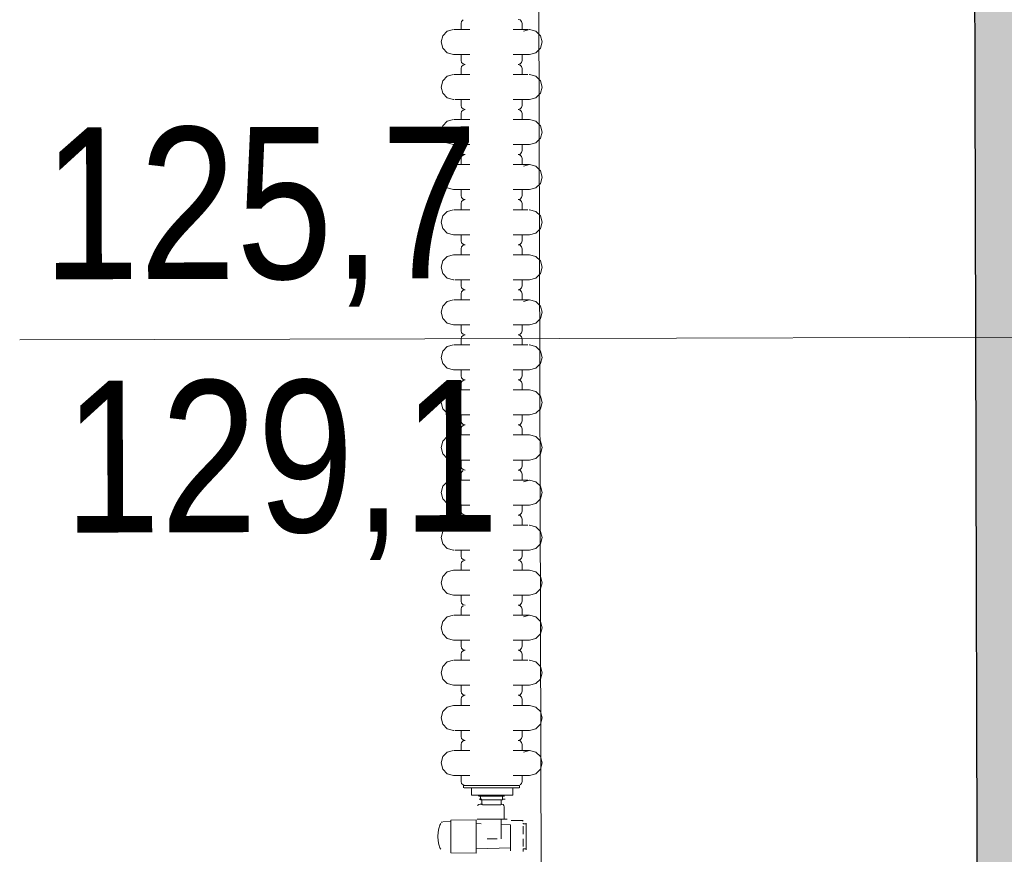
# Model space of a CAD drawing. Extents: x -6068 to 35118, y -17738 to 67348.
# Tile 211 of 243: x 501 to 600, y 22976 to 23059. Entities that reach past the tile are written whole.
import ezdxf

# ---------------------------------------------------------------- set-up
doc = ezdxf.new("R2010")
doc.units = 0
doc.header["$LTSCALE"] = 15
doc.linetypes.add('Continua', pattern=[0])
doc.linetypes.add('Cui_CONTINU', pattern=[0])
doc.layers.get('0').update_dxf_attribs({"linetype": 'CONTINUOUS'})
for name, color, linetype, lineweight, true_color in [('Baie Architectural - Mesures - NIVEAUX - Style par défaut', 7, 'Continua', 0, 0x000000), ('Bloc 3D - Dessin - NIVEAUX - Style par défaut', 7, 'Continua', 0, 0x000000), ('Enveloppe - NIVEAUX - Style par défaut', 7, 'Continua', 0, 0x000000)]:
    doc.layers.add(name, color=color, linetype=linetype, lineweight=lineweight, true_color=true_color)
doc.layers.add('EDL_NIVEAU 1 murs & cloisons', color=5, linetype='CONTINUOUS')
doc.layers.add('PIS-fond de plan', color=7, linetype='Cui_CONTINU')
doc.styles.add('MtXpl_Arial_Narrow', font='ARIALN.TTF')

# ---------------------------------------------------------------- blocks, each defined once
blk = doc.blocks.new('EDP_Niveau 1_2025 09 17')
at = {"layer": 'EDL_NIVEAU 1 murs & cloisons', "linetype": 'Continuous', "ltscale": 0.08}
h = blk.add_hatch(color=9, dxfattribs=at)
h.dxf.hatch_style = 1
h.paths.add_polyline_path([(613.794, -1340.743), (606.794, -1340.731), (606.827, -1323.123), (559.292, -1323.25), (558.765, -1125.996), (519.796, -1125.844), (519.822, -1119.344), (558.748, -1119.496), (558.529, -1037.276), (597.023, -1035.173), (596.688, -909.463), (558.183, -907.566), (558.057, -800.264), (558.106, -786.52), (607.407, -786.19), (607.319, -773.118), (614.319, -773.072), (614.635, -820.31), (699.082, -820.31), (699.133, -865.216), (712.699, -865.201), (712.709, -874.201), (613.094, -874.467), (613.188, -909.419), (613.523, -1035.129), (613.327, -1149.065)])
at = {"color": 103, "linetype": 'Continua', "lineweight": 13, "ltscale": 0.1, "true_color": 0x49c386}
for p, q in [((553.534, -1039.289), (553.177, -905.579)), ((596.688, -909.463), (597.023, -1035.173))]:
    blk.add_line(p, q, dxfattribs=at)
at = {"layer": 'Baie Architectural - Mesures - NIVEAUX - Style par défaut', "color": 103, "linetype": 'Continua', "lineweight": 13, "ltscale": 0.1, "true_color": 0x49c386}
for q in [(501.433, -972.573), (653.355, -972.167)]:
    blk.add_line((555.356, -972.429), q, dxfattribs=at)
at = {"layer": 'Bloc 3D - Dessin - NIVEAUX - Style par défaut', "color": 32, "linetype": 'Continua', "lineweight": 0, "ltscale": 0.1, "true_color": 0xd1591a}
for p, q in [((545.485, -940.965), (545.539, -940.765)), ((545.485, -940.965), (545.485, -941.565)), ((545.687, -940.619), (545.539, -940.765)), ((551.382, -940.619), (551.18, -940.565)), ((551.382, -940.619), (551.53, -940.765)), ((551.53, -940.765), (551.585, -940.965)), ((551.585, -941.565), (551.585, -940.965)), ((543.652, -942.19), (543.485, -942.815)), ((544.11, -941.733), (543.652, -942.19)), ((544.735, -941.565), (544.11, -941.733)), ((544.788, -941.565), (544.912, -941.565)), ((544.912, -941.565), (545.108, -941.565)), ((545.108, -941.565), (545.365, -941.565)), ((545.664, -941.565), (545.365, -941.565)), ((545.664, -941.565), (546.067, -941.565)), ((546.067, -941.565), (546.374, -941.565)), ((546.374, -941.565), (546.067, -941.565)), ((550.695, -941.565), (551.003, -941.565)), ((551.003, -941.565), (551.405, -941.565)), ((551.405, -941.565), (551.704, -941.565)), ((551.704, -941.565), (551.961, -941.565)), ((552.335, -941.565), (551.71, -941.733)), ((551.961, -941.565), (552.158, -941.565)), ((552.282, -941.565), (552.335, -941.565)), ((552.96, -941.733), (552.335, -941.565)), ((553.417, -942.19), (552.96, -941.733)), ((553.585, -942.815), (553.417, -942.19)), ((543.485, -942.815), (543.652, -943.44)), ((543.652, -943.44), (544.11, -943.898)), ((552.96, -943.898), (553.417, -943.44)), ((553.417, -943.44), (553.585, -942.815)), ((544.11, -943.898), (544.735, -944.065)), ((544.788, -944.065), (544.735, -944.065)), ((544.912, -944.065), (544.788, -944.065)), ((544.912, -944.065), (545.108, -944.065)), ((545.108, -944.065), (545.365, -944.065)), ((545.664, -944.065), (545.365, -944.065)), ((545.485, -944.065), (545.485, -944.665)), ((546.067, -944.065), (545.664, -944.065)), ((546.374, -944.065), (546.067, -944.065)), ((550.695, -944.065), (551.002, -944.065)), ((550.695, -944.065), (551.003, -944.065)), ((551.003, -944.065), (551.405, -944.065)), ((551.405, -944.065), (551.704, -944.065)), ((551.585, -944.065), (551.585, -944.665)), ((551.704, -944.065), (551.961, -944.065)), ((551.961, -944.065), (552.158, -944.065)), ((552.158, -944.065), (552.282, -944.065)), ((552.335, -944.065), (552.96, -943.898)), ((545.539, -944.865), (545.485, -944.665)), ((545.485, -945.465), (545.539, -945.265)), ((545.539, -944.865), (545.687, -945.011)), ((545.687, -945.119), (545.539, -945.265)), ((545.687, -945.011), (545.89, -945.065)), ((545.89, -945.065), (545.687, -945.011)), ((545.687, -945.119), (545.89, -945.065)), ((551.18, -945.065), (551.382, -945.011)), ((551.382, -945.119), (551.18, -945.065)), ((551.382, -945.011), (551.53, -944.865)), ((551.382, -945.119), (551.53, -945.265)), ((551.53, -944.865), (551.585, -944.665)), ((551.53, -945.265), (551.585, -945.465)), ((544.11, -946.233), (543.652, -946.69)), ((544.735, -946.065), (544.11, -946.233)), ((544.788, -946.065), (544.912, -946.065)), ((544.912, -946.065), (545.108, -946.065)), ((545.108, -946.065), (545.365, -946.065)), ((545.664, -946.065), (545.365, -946.065)), ((545.485, -945.465), (545.485, -946.065)), ((545.664, -946.065), (546.067, -946.065)), ((546.067, -946.065), (546.374, -946.065)), ((550.695, -946.065), (551.003, -946.065)), ((551.003, -946.065), (551.405, -946.065)), ((551.405, -946.065), (551.704, -946.065)), ((551.585, -946.065), (551.585, -945.465)), ((551.704, -946.065), (551.961, -946.065)), ((551.961, -946.065), (552.158, -946.065)), ((552.282, -946.065), (552.335, -946.065)), ((552.96, -946.233), (552.335, -946.065)), ((553.417, -946.69), (552.96, -946.233)), ((543.652, -946.69), (543.485, -947.315)), ((543.485, -947.315), (543.652, -947.94)), ((553.585, -947.315), (553.417, -946.69)), ((553.417, -947.94), (553.585, -947.315)), ((543.652, -947.94), (544.11, -948.398)), ((552.96, -948.398), (553.417, -947.94)), ((544.11, -948.398), (544.735, -948.565)), ((544.788, -948.565), (544.735, -948.565)), ((544.912, -948.565), (545.108, -948.565)), ((545.108, -948.565), (545.365, -948.565)), ((545.664, -948.565), (545.365, -948.565)), ((545.485, -948.565), (545.485, -949.165)), ((545.539, -949.365), (545.485, -949.165)), ((545.485, -949.165), (545.539, -949.365)), ((546.067, -948.565), (545.664, -948.565)), ((546.374, -948.565), (546.067, -948.565)), ((550.695, -948.565), (551.003, -948.565)), ((550.695, -948.565), (551.002, -948.565)), ((551.003, -948.565), (551.405, -948.565)), ((551.405, -948.565), (551.704, -948.565)), ((551.53, -949.365), (551.585, -949.165)), ((551.585, -948.565), (551.585, -949.165)), ((551.704, -948.565), (551.961, -948.565)), ((551.961, -948.565), (552.158, -948.565)), ((552.158, -948.565), (552.282, -948.565)), ((552.282, -948.565), (552.335, -948.565)), ((552.335, -948.565), (552.96, -948.398)), ((545.485, -949.965), (545.539, -949.765)), ((545.485, -949.965), (545.485, -950.565)), ((545.539, -949.365), (545.687, -949.511)), ((545.687, -949.619), (545.539, -949.765)), ((545.89, -949.565), (545.687, -949.511)), ((545.687, -949.619), (545.89, -949.565)), ((551.18, -949.565), (551.382, -949.511)), ((551.382, -949.619), (551.18, -949.565)), ((551.382, -949.511), (551.53, -949.365)), ((551.382, -949.619), (551.53, -949.765)), ((551.53, -949.765), (551.585, -949.965)), ((551.585, -950.565), (551.585, -949.965)), ((543.652, -951.19), (543.485, -951.815)), ((544.11, -950.733), (543.652, -951.19)), ((544.735, -950.565), (544.11, -950.733)), ((544.788, -950.565), (544.912, -950.565)), ((544.912, -950.565), (545.108, -950.565)), ((544.951, -950.565), (545.663, -950.565)), ((545.108, -950.565), (545.365, -950.565)), ((545.664, -950.565), (545.365, -950.565)), ((545.664, -950.565), (546.067, -950.565)), ((546.067, -950.565), (546.374, -950.565)), ((550.695, -950.565), (551.003, -950.565)), ((551.003, -950.565), (551.405, -950.565)), ((551.405, -950.565), (551.704, -950.565)), ((551.704, -950.565), (551.961, -950.565)), ((551.961, -950.565), (552.158, -950.565)), ((552.118, -950.565), (552.335, -950.565)), ((552.282, -950.565), (552.158, -950.565)), ((552.96, -950.733), (552.335, -950.565)), ((553.417, -951.19), (552.96, -950.733)), ((553.585, -951.815), (553.417, -951.19)), ((543.485, -951.815), (543.652, -952.44)), ((553.417, -952.44), (553.585, -951.815)), ((543.652, -952.44), (544.11, -952.898)), ((544.11, -952.898), (544.735, -953.065)), ((544.788, -953.065), (544.735, -953.065)), ((544.912, -953.065), (544.788, -953.065)), ((544.912, -953.065), (545.108, -953.065)), ((545.663, -953.065), (544.951, -953.065)), ((545.108, -953.065), (545.365, -953.065)), ((545.664, -953.065), (545.365, -953.065)), ((545.485, -953.065), (545.485, -953.665)), ((546.067, -953.065), (545.664, -953.065)), ((546.374, -953.065), (546.067, -953.065)), ((550.695, -953.065), (551.003, -953.065)), ((550.695, -953.065), (551.002, -953.065)), ((551.003, -953.065), (551.405, -953.065)), ((551.405, -953.065), (551.704, -953.065)), ((551.585, -953.065), (551.585, -953.665)), ((551.704, -953.065), (551.961, -953.065)), ((551.961, -953.065), (552.158, -953.065)), ((552.158, -953.065), (552.282, -953.065)), ((552.282, -953.065), (552.335, -953.065)), ((552.335, -953.065), (552.96, -952.898)), ((552.96, -952.898), (553.417, -952.44)), ((545.539, -953.865), (545.485, -953.665)), ((545.485, -953.665), (545.539, -953.865)), ((545.485, -954.465), (545.539, -954.265)), ((545.539, -953.865), (545.687, -954.012)), ((545.687, -954.119), (545.539, -954.265)), ((545.89, -954.065), (545.687, -954.012)), ((545.687, -954.119), (545.89, -954.065)), ((551.18, -954.065), (551.382, -954.012)), ((551.382, -954.119), (551.18, -954.065)), ((551.382, -954.012), (551.53, -953.865)), ((551.382, -954.119), (551.53, -954.265)), ((551.53, -953.865), (551.585, -953.665)), ((551.53, -954.265), (551.585, -954.465)), ((544.11, -955.233), (543.652, -955.69)), ((544.735, -955.065), (544.11, -955.233)), ((544.788, -955.065), (544.912, -955.065)), ((544.912, -955.065), (545.108, -955.065)), ((544.951, -955.065), (545.663, -955.065)), ((545.108, -955.065), (545.365, -955.065)), ((545.664, -955.065), (545.365, -955.065)), ((545.485, -954.465), (545.485, -955.065)), ((545.664, -955.065), (546.067, -955.065)), ((546.374, -955.065), (546.067, -955.065)), ((546.067, -955.065), (546.374, -955.065)), ((550.695, -955.065), (551.003, -955.065)), ((551.003, -955.065), (551.405, -955.065)), ((551.405, -955.065), (551.704, -955.065)), ((551.585, -955.065), (551.585, -954.465)), ((551.704, -955.065), (551.961, -955.065)), ((552.335, -955.065), (551.71, -955.233)), ((551.961, -955.065), (552.158, -955.065)), ((552.118, -955.065), (552.335, -955.065)), ((552.282, -955.065), (552.335, -955.065)), ((552.96, -955.233), (552.335, -955.065)), ((553.417, -955.69), (552.96, -955.233)), ((543.652, -955.69), (543.485, -956.315)), ((553.585, -956.315), (553.417, -955.69)), ((543.485, -956.315), (543.652, -956.94)), ((543.652, -956.94), (544.11, -957.398)), ((552.96, -957.398), (553.417, -956.94)), ((553.417, -956.94), (553.585, -956.315)), ((544.11, -957.398), (544.735, -957.565)), ((544.788, -957.565), (544.735, -957.565)), ((544.912, -957.565), (544.788, -957.565)), ((544.912, -957.565), (545.108, -957.565)), ((545.108, -957.565), (545.365, -957.565)), ((545.664, -957.565), (545.365, -957.565)), ((545.485, -957.565), (545.485, -958.165)), ((545.539, -958.365), (545.485, -958.165)), ((546.067, -957.565), (545.664, -957.565)), ((546.374, -957.565), (546.067, -957.565)), ((550.695, -957.565), (551.003, -957.565)), ((551.003, -957.565), (551.405, -957.565)), ((551.405, -957.565), (551.704, -957.565)), ((551.53, -958.365), (551.585, -958.165)), ((551.585, -957.565), (551.585, -958.165)), ((551.704, -957.565), (551.961, -957.565)), ((551.961, -957.565), (552.158, -957.565)), ((552.158, -957.565), (552.282, -957.565)), ((552.335, -957.565), (552.96, -957.398)), ((545.485, -958.965), (545.539, -958.765)), ((545.485, -958.965), (545.485, -959.565)), ((545.539, -958.365), (545.687, -958.512)), ((545.687, -958.619), (545.539, -958.765)), ((545.89, -958.565), (545.687, -958.512)), ((545.687, -958.512), (545.89, -958.565)), ((545.687, -958.619), (545.89, -958.565)), ((551.18, -958.565), (551.382, -958.512)), ((551.382, -958.619), (551.18, -958.565)), ((551.382, -958.512), (551.53, -958.365)), ((551.382, -958.619), (551.53, -958.765)), ((551.53, -958.765), (551.585, -958.965)), ((551.585, -959.565), (551.585, -958.965)), ((544.11, -959.733), (543.652, -960.19)), ((544.735, -959.565), (544.11, -959.733)), ((544.788, -959.565), (544.912, -959.565)), ((544.912, -959.565), (545.108, -959.565)), ((545.108, -959.565), (545.365, -959.565)), ((545.664, -959.565), (545.365, -959.565)), ((545.664, -959.565), (546.067, -959.565)), ((546.374, -959.565), (546.067, -959.565)), ((546.067, -959.565), (546.374, -959.565)), ((550.695, -959.565), (551.003, -959.565)), ((551.003, -959.565), (551.405, -959.565)), ((551.405, -959.565), (551.704, -959.565)), ((551.704, -959.565), (551.961, -959.565)), ((551.961, -959.565), (552.158, -959.565)), ((552.282, -959.565), (552.335, -959.565)), ((552.96, -959.733), (552.335, -959.565)), ((553.417, -960.19), (552.96, -959.733)), ((543.652, -960.19), (543.485, -960.815)), ((543.485, -960.815), (543.652, -961.44)), ((553.585, -960.815), (553.417, -960.19)), ((553.417, -961.44), (553.585, -960.815)), ((543.652, -961.44), (544.11, -961.898)), ((544.11, -961.898), (544.735, -962.065)), ((544.788, -962.065), (544.735, -962.065)), ((544.912, -962.065), (544.788, -962.065)), ((544.912, -962.065), (545.108, -962.065)), ((545.108, -962.065), (545.365, -962.065)), ((545.664, -962.065), (545.365, -962.065)), ((545.485, -962.065), (545.485, -962.665)), ((546.067, -962.065), (545.664, -962.065)), ((546.374, -962.065), (546.067, -962.065)), ((550.695, -962.065), (551.002, -962.065)), ((550.695, -962.065), (551.003, -962.065)), ((551.003, -962.065), (551.405, -962.065)), ((551.405, -962.065), (551.704, -962.065)), ((551.585, -962.065), (551.585, -962.665)), ((551.704, -962.065), (551.961, -962.065)), ((551.961, -962.065), (552.158, -962.065)), ((552.158, -962.065), (552.282, -962.065)), ((552.282, -962.065), (552.335, -962.065)), ((552.335, -962.065), (552.96, -961.898)), ((552.96, -961.898), (553.417, -961.44)), ((545.539, -962.865), (545.485, -962.665)), ((545.485, -962.665), (545.539, -962.865)), ((545.539, -962.865), (545.687, -963.012)), ((545.687, -963.119), (545.539, -963.265)), ((545.89, -963.065), (545.687, -963.012)), ((545.687, -963.012), (545.89, -963.065)), ((545.687, -963.119), (545.89, -963.065)), ((551.18, -963.065), (551.382, -963.012)), ((551.382, -963.119), (551.18, -963.065)), ((551.382, -963.012), (551.53, -962.865)), ((551.382, -963.119), (551.53, -963.265)), ((551.53, -962.865), (551.585, -962.665)), ((544.735, -964.065), (544.11, -964.233)), ((544.788, -964.065), (544.735, -964.065)), ((544.788, -964.065), (544.912, -964.065)), ((544.912, -964.065), (545.108, -964.065)), ((545.108, -964.065), (545.365, -964.065)), ((545.664, -964.065), (545.365, -964.065)), ((545.485, -963.465), (545.539, -963.265)), ((545.485, -963.465), (545.485, -964.065)), ((545.664, -964.065), (546.067, -964.065)), ((546.067, -964.065), (546.374, -964.065)), ((550.695, -964.065), (551.003, -964.065)), ((551.003, -964.065), (551.405, -964.065)), ((551.405, -964.065), (551.704, -964.065)), ((551.53, -963.265), (551.585, -963.465)), ((551.585, -964.065), (551.585, -963.465)), ((551.704, -964.065), (551.961, -964.065)), ((551.961, -964.065), (552.158, -964.065)), ((552.282, -964.065), (552.158, -964.065)), ((552.96, -964.233), (552.335, -964.065)), ((543.652, -964.69), (543.485, -965.315)), ((544.11, -964.233), (543.652, -964.69)), ((553.417, -964.69), (552.96, -964.233)), ((553.585, -965.315), (553.417, -964.69)), ((543.485, -965.315), (543.652, -965.94)), ((543.652, -965.94), (544.11, -966.398)), ((552.96, -966.398), (553.417, -965.94)), ((553.417, -965.94), (553.585, -965.315)), ((544.11, -966.398), (544.735, -966.565)), ((544.788, -966.565), (544.735, -966.565)), ((544.912, -966.565), (545.108, -966.565)), ((545.663, -966.565), (544.951, -966.565)), ((545.108, -966.565), (545.365, -966.565)), ((545.664, -966.565), (545.365, -966.565)), ((545.485, -966.565), (545.485, -967.165)), ((546.067, -966.565), (545.664, -966.565)), ((546.374, -966.565), (546.067, -966.565)), ((550.695, -966.565), (551.002, -966.565)), ((550.695, -966.565), (551.003, -966.565)), ((551.003, -966.565), (551.405, -966.565)), ((551.405, -966.565), (551.704, -966.565)), ((551.585, -966.565), (551.585, -967.165)), ((551.704, -966.565), (551.961, -966.565)), ((551.961, -966.565), (552.158, -966.565)), ((552.158, -966.565), (552.282, -966.565)), ((552.282, -966.565), (552.335, -966.565)), ((552.335, -966.565), (552.96, -966.398)), ((545.485, -967.165), (545.539, -967.365)), ((545.539, -967.365), (545.485, -967.165)), ((545.485, -967.965), (545.539, -967.765)), ((545.485, -967.965), (545.485, -968.565)), ((545.539, -967.365), (545.687, -967.512)), ((545.687, -967.619), (545.539, -967.765)), ((545.89, -967.565), (545.687, -967.512)), ((545.687, -967.619), (545.89, -967.565)), ((551.18, -967.565), (551.382, -967.512)), ((551.382, -967.619), (551.18, -967.565)), ((551.382, -967.512), (551.53, -967.365)), ((551.382, -967.619), (551.53, -967.765)), ((551.53, -967.365), (551.585, -967.165)), ((551.53, -967.765), (551.585, -967.965)), ((551.585, -968.565), (551.585, -967.965)), ((544.11, -968.733), (543.652, -969.19)), ((544.735, -968.565), (544.11, -968.733)), ((544.788, -968.565), (544.912, -968.565)), ((544.912, -968.565), (545.108, -968.565)), ((544.951, -968.565), (545.663, -968.565)), ((545.108, -968.565), (545.365, -968.565)), ((545.664, -968.565), (545.365, -968.565)), ((545.664, -968.565), (546.067, -968.565)), ((546.067, -968.565), (546.374, -968.565)), ((546.374, -968.565), (546.067, -968.565)), ((550.695, -968.565), (551.003, -968.565)), ((551.003, -968.565), (551.405, -968.565)), ((551.405, -968.565), (551.704, -968.565)), ((551.704, -968.565), (551.961, -968.565)), ((552.335, -968.565), (551.71, -968.733)), ((551.961, -968.565), (552.158, -968.565)), ((552.118, -968.565), (552.335, -968.565)), ((552.282, -968.565), (552.335, -968.565)), ((552.96, -968.733), (552.335, -968.565)), ((553.417, -969.19), (552.96, -968.733)), ((543.652, -969.19), (543.485, -969.815)), ((543.485, -969.815), (543.652, -970.44)), ((553.585, -969.815), (553.417, -969.19)), ((553.417, -970.44), (553.585, -969.815)), ((543.652, -970.44), (544.11, -970.898)), ((544.11, -970.898), (544.735, -971.065)), ((552.335, -971.065), (552.96, -970.898)), ((552.96, -970.898), (553.417, -970.44)), ((544.788, -971.065), (544.735, -971.065)), ((544.912, -971.065), (544.788, -971.065)), ((544.912, -971.065), (545.108, -971.065)), ((545.663, -971.065), (544.951, -971.065)), ((545.108, -971.065), (545.365, -971.065)), ((545.664, -971.065), (545.365, -971.065)), ((545.485, -971.065), (545.485, -971.665)), ((545.539, -971.865), (545.485, -971.665)), ((545.485, -971.665), (545.539, -971.865)), ((545.539, -971.865), (545.687, -972.012)), ((546.067, -971.065), (545.664, -971.065)), ((546.374, -971.065), (546.067, -971.065)), ((550.695, -971.065), (551.003, -971.065)), ((550.695, -971.065), (551.002, -971.065)), ((551.003, -971.065), (551.405, -971.065)), ((551.382, -972.012), (551.53, -971.865)), ((551.405, -971.065), (551.704, -971.065)), ((551.53, -971.865), (551.585, -971.665)), ((551.585, -971.065), (551.585, -971.665)), ((551.704, -971.065), (551.961, -971.065)), ((551.961, -971.065), (552.158, -971.065)), ((552.158, -971.065), (552.282, -971.065)), ((545.485, -972.465), (545.539, -972.265)), ((545.485, -972.465), (545.485, -973.065)), ((545.687, -972.119), (545.539, -972.265)), ((545.687, -972.012), (545.89, -972.065)), ((545.89, -972.065), (545.687, -972.012)), ((545.687, -972.119), (545.89, -972.065)), ((551.18, -972.065), (551.382, -972.012)), ((551.382, -972.119), (551.18, -972.065)), ((551.382, -972.119), (551.53, -972.265)), ((551.53, -972.265), (551.585, -972.465)), ((551.585, -973.065), (551.585, -972.465)), ((543.652, -973.69), (543.485, -974.315)), ((544.11, -973.233), (543.652, -973.69)), ((544.735, -973.065), (544.11, -973.233)), ((544.788, -973.065), (544.912, -973.065)), ((544.912, -973.065), (545.108, -973.065)), ((545.108, -973.065), (545.365, -973.065)), ((545.664, -973.065), (545.365, -973.065)), ((545.664, -973.065), (546.067, -973.065)), ((546.374, -973.065), (546.067, -973.065)), ((546.067, -973.065), (546.374, -973.065)), ((550.695, -973.065), (551.003, -973.065)), ((551.003, -973.065), (551.405, -973.065)), ((551.405, -973.065), (551.704, -973.065)), ((551.704, -973.065), (551.961, -973.065)), ((551.961, -973.065), (552.158, -973.065)), ((552.282, -973.065), (552.335, -973.065)), ((552.96, -973.233), (552.335, -973.065)), ((553.417, -973.69), (552.96, -973.233)), ((553.585, -974.315), (553.417, -973.69)), ((543.485, -974.315), (543.652, -974.94)), ((553.417, -974.94), (553.585, -974.315)), ((543.652, -974.94), (544.11, -975.398)), ((544.11, -975.398), (544.735, -975.565)), ((544.788, -975.565), (544.735, -975.565)), ((544.912, -975.565), (544.788, -975.565)), ((544.912, -975.565), (545.108, -975.565)), ((545.108, -975.565), (545.365, -975.565)), ((545.664, -975.565), (545.365, -975.565)), ((545.485, -975.565), (545.485, -976.165)), ((546.067, -975.565), (545.664, -975.565)), ((546.374, -975.565), (546.067, -975.565)), ((550.695, -975.565), (551.002, -975.565)), ((550.695, -975.565), (551.003, -975.565)), ((551.003, -975.565), (551.405, -975.565)), ((551.405, -975.565), (551.704, -975.565)), ((551.585, -975.565), (551.585, -976.165)), ((551.704, -975.565), (551.961, -975.565)), ((551.961, -975.565), (552.158, -975.565)), ((552.158, -975.565), (552.282, -975.565)), ((552.282, -975.565), (552.335, -975.565)), ((552.335, -975.565), (552.96, -975.398)), ((552.96, -975.398), (553.417, -974.94)), ((545.539, -976.365), (545.485, -976.165)), ((545.485, -976.965), (545.539, -976.765)), ((545.539, -976.365), (545.687, -976.512)), ((545.687, -976.619), (545.539, -976.765)), ((545.89, -976.565), (545.687, -976.512)), ((545.687, -976.512), (545.89, -976.565)), ((545.687, -976.619), (545.89, -976.565)), ((551.18, -976.565), (551.382, -976.512)), ((551.382, -976.619), (551.18, -976.565)), ((551.382, -976.512), (551.53, -976.365)), ((551.382, -976.619), (551.53, -976.765)), ((551.53, -976.365), (551.585, -976.165)), ((551.53, -976.765), (551.585, -976.965)), ((544.11, -977.733), (543.652, -978.19)), ((544.735, -977.565), (544.11, -977.733)), ((544.788, -977.565), (544.912, -977.565)), ((544.912, -977.565), (545.108, -977.565)), ((545.108, -977.565), (545.365, -977.565)), ((545.664, -977.565), (545.365, -977.565)), ((545.485, -976.965), (545.485, -977.565)), ((545.664, -977.565), (546.067, -977.565)), ((546.067, -977.565), (546.374, -977.565)), ((550.695, -977.565), (551.003, -977.565)), ((551.003, -977.565), (551.405, -977.565)), ((551.405, -977.565), (551.704, -977.565)), ((551.585, -977.565), (551.585, -976.965)), ((551.704, -977.565), (551.961, -977.565)), ((551.961, -977.565), (552.158, -977.565)), ((552.282, -977.565), (552.158, -977.565)), ((552.96, -977.733), (552.335, -977.565)), ((553.417, -978.19), (552.96, -977.733)), ((543.652, -978.19), (543.485, -978.815)), ((543.485, -978.815), (543.652, -979.44)), ((553.585, -978.815), (553.417, -978.19)), ((553.417, -979.44), (553.585, -978.815)), ((543.652, -979.44), (544.11, -979.898)), ((552.96, -979.898), (553.417, -979.44)), ((544.11, -979.898), (544.735, -980.065)), ((544.912, -980.065), (545.108, -980.065)), ((545.663, -980.065), (544.951, -980.065)), ((545.108, -980.065), (545.365, -980.065)), ((545.664, -980.065), (545.365, -980.065)), ((545.485, -980.065), (545.485, -980.665)), ((545.539, -980.865), (545.485, -980.665)), ((545.485, -980.665), (545.539, -980.865)), ((546.067, -980.065), (545.664, -980.065)), ((546.374, -980.065), (546.067, -980.065)), ((550.695, -980.065), (551.002, -980.065)), ((550.695, -980.065), (551.003, -980.065)), ((551.003, -980.065), (551.405, -980.065)), ((551.405, -980.065), (551.704, -980.065)), ((551.53, -980.865), (551.585, -980.665)), ((551.585, -980.065), (551.585, -980.665)), ((551.704, -980.065), (551.961, -980.065)), ((551.961, -980.065), (552.158, -980.065)), ((552.158, -980.065), (552.282, -980.065)), ((552.282, -980.065), (552.335, -980.065)), ((552.335, -980.065), (552.96, -979.898)), ((545.485, -981.465), (545.539, -981.265)), ((545.485, -981.465), (545.485, -982.065)), ((545.539, -980.865), (545.687, -981.012)), ((545.687, -981.119), (545.539, -981.265)), ((545.89, -981.065), (545.687, -981.012)), ((545.687, -981.119), (545.89, -981.065)), ((551.18, -981.065), (551.382, -981.012)), ((551.382, -981.119), (551.18, -981.065)), ((551.382, -981.012), (551.53, -980.865)), ((551.382, -981.119), (551.53, -981.265)), ((551.53, -981.265), (551.585, -981.465)), ((551.585, -982.065), (551.585, -981.465)), ((543.652, -982.69), (543.485, -983.315)), ((544.11, -982.233), (543.652, -982.69)), ((544.735, -982.065), (544.11, -982.233)), ((544.788, -982.065), (544.912, -982.065)), ((544.912, -982.065), (545.108, -982.065)), ((544.951, -982.065), (545.663, -982.065)), ((545.108, -982.065), (545.365, -982.065)), ((545.664, -982.065), (545.365, -982.065)), ((545.664, -982.065), (546.067, -982.065)), ((546.067, -982.065), (546.374, -982.065)), ((550.695, -982.065), (551.003, -982.065)), ((551.003, -982.065), (551.405, -982.065)), ((551.405, -982.065), (551.704, -982.065)), ((551.704, -982.065), (551.961, -982.065)), ((551.961, -982.065), (552.158, -982.065)), ((552.118, -982.065), (552.335, -982.065)), ((552.282, -982.065), (552.158, -982.065)), ((552.96, -982.233), (552.335, -982.065)), ((553.417, -982.69), (552.96, -982.233)), ((553.585, -983.315), (553.417, -982.69)), ((543.485, -983.315), (543.652, -983.94)), ((553.417, -983.94), (553.585, -983.315)), ((543.652, -983.94), (544.11, -984.398)), ((544.11, -984.398), (544.735, -984.565)), ((544.788, -984.565), (544.735, -984.565)), ((544.912, -984.565), (544.788, -984.565)), ((544.912, -984.565), (545.108, -984.565)), ((545.663, -984.565), (544.951, -984.565)), ((545.108, -984.565), (545.365, -984.565)), ((545.664, -984.565), (545.365, -984.565)), ((545.485, -984.565), (545.485, -985.165)), ((546.067, -984.565), (545.664, -984.565)), ((546.374, -984.565), (546.067, -984.565)), ((550.695, -984.565), (551.002, -984.565)), ((550.695, -984.565), (551.003, -984.565)), ((551.003, -984.565), (551.405, -984.565)), ((551.405, -984.565), (551.704, -984.565)), ((551.585, -984.565), (551.585, -985.165)), ((551.704, -984.565), (551.961, -984.565)), ((551.961, -984.565), (552.158, -984.565)), ((552.158, -984.565), (552.282, -984.565)), ((552.282, -984.565), (552.335, -984.565)), ((552.335, -984.565), (552.96, -984.398)), ((552.96, -984.398), (553.417, -983.94)), ((545.485, -985.165), (545.539, -985.365)), ((545.539, -985.365), (545.485, -985.165)), ((545.539, -985.365), (545.687, -985.512)), ((545.687, -985.619), (545.539, -985.765)), ((545.89, -985.565), (545.687, -985.512)), ((551.18, -985.565), (551.382, -985.512)), ((551.382, -985.619), (551.18, -985.565)), ((551.382, -985.512), (551.53, -985.365)), ((551.382, -985.619), (551.53, -985.765)), ((551.53, -985.365), (551.585, -985.165)), ((544.735, -986.565), (544.11, -986.733)), ((544.788, -986.565), (544.912, -986.565)), ((544.912, -986.565), (545.108, -986.565)), ((544.951, -986.565), (545.663, -986.565)), ((545.108, -986.565), (545.365, -986.565)), ((545.664, -986.565), (545.365, -986.565)), ((545.485, -985.965), (545.539, -985.765)), ((545.485, -985.965), (545.485, -986.565)), ((545.664, -986.565), (546.067, -986.565)), ((546.374, -986.565), (546.067, -986.565)), ((546.067, -986.565), (546.374, -986.565)), ((550.695, -986.565), (551.003, -986.565)), ((551.003, -986.565), (551.405, -986.565)), ((551.405, -986.565), (551.704, -986.565)), ((551.53, -985.765), (551.585, -985.965)), ((551.585, -986.565), (551.585, -985.965)), ((551.704, -986.565), (551.961, -986.565)), ((552.335, -986.565), (551.71, -986.733)), ((551.961, -986.565), (552.158, -986.565)), ((552.282, -986.565), (552.335, -986.565)), ((552.96, -986.733), (552.335, -986.565)), ((543.652, -987.19), (543.485, -987.815)), ((544.11, -986.733), (543.652, -987.19)), ((553.417, -987.19), (552.96, -986.733)), ((553.585, -987.815), (553.417, -987.19)), ((543.485, -987.815), (543.652, -988.44)), ((543.652, -988.44), (544.11, -988.898)), ((552.96, -988.898), (553.417, -988.44)), ((553.417, -988.44), (553.585, -987.815)), ((544.11, -988.898), (544.735, -989.065)), ((544.788, -989.065), (544.735, -989.065)), ((544.912, -989.065), (544.788, -989.065)), ((544.912, -989.065), (545.108, -989.065)), ((545.108, -989.065), (545.365, -989.065)), ((545.664, -989.065), (545.365, -989.065)), ((545.485, -989.065), (545.485, -989.665)), ((546.067, -989.065), (545.664, -989.065)), ((546.374, -989.065), (546.067, -989.065)), ((550.695, -989.065), (551.002, -989.065)), ((550.695, -989.065), (551.003, -989.065)), ((551.003, -989.065), (551.405, -989.065)), ((551.405, -989.065), (551.704, -989.065)), ((551.585, -989.065), (551.585, -989.665)), ((551.704, -989.065), (551.961, -989.065)), ((551.961, -989.065), (552.158, -989.065)), ((552.158, -989.065), (552.282, -989.065)), ((552.335, -989.065), (552.96, -988.898)), ((545.539, -989.865), (545.485, -989.665)), ((545.485, -990.465), (545.539, -990.265)), ((545.485, -990.465), (545.485, -991.065)), ((545.539, -989.865), (545.687, -990.012)), ((545.687, -990.119), (545.539, -990.265)), ((545.89, -990.065), (545.687, -990.012)), ((545.687, -990.012), (545.89, -990.065)), ((545.687, -990.119), (545.89, -990.065)), ((551.18, -990.065), (551.382, -990.012)), ((551.382, -990.119), (551.18, -990.065)), ((551.382, -990.012), (551.53, -989.865)), ((551.382, -990.119), (551.53, -990.265)), ((551.53, -989.865), (551.585, -989.665)), ((551.53, -990.265), (551.585, -990.465)), ((551.585, -991.065), (551.585, -990.465)), ((544.11, -991.233), (543.652, -991.69)), ((544.735, -991.065), (544.11, -991.233)), ((544.788, -991.065), (544.912, -991.065)), ((544.912, -991.065), (545.108, -991.065)), ((545.108, -991.065), (545.365, -991.065)), ((545.664, -991.065), (545.365, -991.065)), ((545.664, -991.065), (546.067, -991.065)), ((546.374, -991.065), (546.067, -991.065)), ((546.067, -991.065), (546.374, -991.065)), ((550.695, -991.065), (551.003, -991.065)), ((551.003, -991.065), (551.405, -991.065)), ((551.405, -991.065), (551.704, -991.065)), ((551.704, -991.065), (551.961, -991.065)), ((551.961, -991.065), (552.158, -991.065)), ((552.282, -991.065), (552.335, -991.065)), ((552.96, -991.233), (552.335, -991.065)), ((553.417, -991.69), (552.96, -991.233)), ((543.652, -991.69), (543.485, -992.315)), ((543.485, -992.315), (543.652, -992.94)), ((553.585, -992.315), (553.417, -991.69)), ((553.417, -992.94), (553.585, -992.315)), ((543.652, -992.94), (544.11, -993.398)), ((544.11, -993.398), (544.735, -993.565)), ((544.788, -993.565), (544.735, -993.565)), ((544.912, -993.565), (545.108, -993.565)), ((545.108, -993.565), (545.365, -993.565)), ((545.664, -993.565), (545.365, -993.565)), ((545.485, -993.565), (545.485, -994.165)), ((546.067, -993.565), (545.664, -993.565)), ((546.374, -993.565), (546.067, -993.565)), ((550.695, -993.565), (551.002, -993.565)), ((550.695, -993.565), (551.003, -993.565)), ((551.003, -993.565), (551.405, -993.565)), ((551.405, -993.565), (551.704, -993.565)), ((551.585, -993.565), (551.585, -994.165)), ((551.704, -993.565), (551.961, -993.565)), ((551.961, -993.565), (552.158, -993.565)), ((552.158, -993.565), (552.282, -993.565)), ((552.282, -993.565), (552.335, -993.565)), ((552.335, -993.565), (552.96, -993.398)), ((552.96, -993.398), (553.417, -992.94)), ((545.485, -994.165), (545.539, -994.365)), ((545.539, -994.365), (545.485, -994.165)), ((545.539, -994.365), (545.687, -994.512)), ((545.89, -994.565), (545.687, -994.512)), ((545.687, -994.619), (545.89, -994.565)), ((551.18, -994.565), (551.382, -994.512)), ((551.382, -994.619), (551.18, -994.565)), ((551.382, -994.512), (551.53, -994.365)), ((551.53, -994.365), (551.585, -994.165)), ((545.485, -994.965), (545.539, -994.765)), ((545.485, -994.965), (545.485, -995.565)), ((545.687, -994.619), (545.539, -994.765)), ((551.382, -994.619), (551.53, -994.765)), ((551.53, -994.765), (551.585, -994.965)), ((551.585, -995.565), (551.585, -994.965)), ((543.652, -996.19), (543.485, -996.815)), ((544.11, -995.733), (543.652, -996.19)), ((544.735, -995.565), (544.11, -995.733)), ((544.788, -995.565), (544.735, -995.565)), ((544.788, -995.565), (544.912, -995.565)), ((544.912, -995.565), (545.108, -995.565)), ((544.951, -995.565), (545.663, -995.565)), ((545.108, -995.565), (545.365, -995.565)), ((545.664, -995.565), (545.365, -995.565)), ((545.664, -995.565), (546.067, -995.565)), ((546.067, -995.565), (546.374, -995.565)), ((550.695, -995.565), (551.003, -995.565)), ((551.003, -995.565), (551.405, -995.565)), ((551.405, -995.565), (551.704, -995.565)), ((551.704, -995.565), (551.961, -995.565)), ((551.961, -995.565), (552.158, -995.565)), ((552.118, -995.565), (552.335, -995.565)), ((552.282, -995.565), (552.158, -995.565)), ((552.96, -995.733), (552.335, -995.565)), ((553.417, -996.19), (552.96, -995.733)), ((553.585, -996.815), (553.417, -996.19)), ((543.485, -996.815), (543.652, -997.44)), ((543.652, -997.44), (544.11, -997.898)), ((552.96, -997.898), (553.417, -997.44)), ((553.417, -997.44), (553.585, -996.815)), ((544.11, -997.898), (544.735, -998.065)), ((544.788, -998.065), (544.735, -998.065)), ((544.912, -998.065), (544.788, -998.065)), ((544.912, -998.065), (545.108, -998.065)), ((545.663, -998.065), (544.951, -998.065)), ((545.108, -998.065), (545.365, -998.065)), ((545.664, -998.065), (545.365, -998.065)), ((545.485, -998.065), (545.485, -998.665)), ((546.067, -998.065), (545.664, -998.065)), ((546.374, -998.065), (546.067, -998.065)), ((550.695, -998.065), (551.002, -998.065)), ((550.695, -998.065), (551.003, -998.065)), ((551.003, -998.065), (551.405, -998.065)), ((551.405, -998.065), (551.704, -998.065)), ((551.585, -998.065), (551.585, -998.665)), ((551.704, -998.065), (551.961, -998.065)), ((551.961, -998.065), (552.158, -998.065)), ((552.158, -998.065), (552.282, -998.065)), ((552.282, -998.065), (552.335, -998.065)), ((552.335, -998.065), (552.96, -997.898)), ((545.485, -998.665), (545.539, -998.865)), ((545.539, -998.865), (545.485, -998.665)), ((545.485, -999.465), (545.539, -999.265)), ((545.485, -999.465), (545.485, -1000.065)), ((545.539, -998.865), (545.687, -999.012)), ((545.687, -999.119), (545.539, -999.265)), ((545.89, -999.065), (545.687, -999.012)), ((551.18, -999.065), (551.382, -999.012)), ((551.382, -999.119), (551.18, -999.065)), ((551.382, -999.012), (551.53, -998.865)), ((551.382, -999.119), (551.53, -999.265)), ((551.53, -998.865), (551.585, -998.665)), ((551.53, -999.265), (551.585, -999.465)), ((551.585, -1000.065), (551.585, -999.465)), ((544.11, -1000.233), (543.652, -1000.69)), ((544.735, -1000.065), (544.11, -1000.233)), ((544.788, -1000.065), (544.912, -1000.065)), ((544.912, -1000.065), (545.108, -1000.065)), ((544.951, -1000.065), (545.663, -1000.065)), ((545.108, -1000.065), (545.365, -1000.065)), ((545.664, -1000.065), (545.365, -1000.065)), ((545.664, -1000.065), (546.067, -1000.065)), ((546.374, -1000.065), (546.067, -1000.065)), ((546.067, -1000.065), (546.374, -1000.065)), ((550.695, -1000.065), (551.003, -1000.065)), ((551.003, -1000.065), (551.405, -1000.065)), ((551.405, -1000.065), (551.704, -1000.065)), ((551.704, -1000.065), (551.961, -1000.065)), ((552.335, -1000.065), (551.71, -1000.233)), ((551.961, -1000.065), (552.158, -1000.065)), ((552.118, -1000.065), (552.335, -1000.065)), ((552.282, -1000.065), (552.335, -1000.065)), ((552.96, -1000.233), (552.335, -1000.065)), ((553.417, -1000.69), (552.96, -1000.233)), ((543.652, -1000.69), (543.485, -1001.315)), ((543.485, -1001.315), (543.652, -1001.94)), ((553.585, -1001.315), (553.417, -1000.69)), ((553.417, -1001.94), (553.585, -1001.315)), ((543.652, -1001.94), (544.11, -1002.398)), ((544.11, -1002.398), (544.735, -1002.565)), ((552.335, -1002.565), (552.96, -1002.398)), ((552.96, -1002.398), (553.417, -1001.94)), ((544.788, -1002.565), (544.735, -1002.565)), ((544.912, -1002.565), (544.788, -1002.565)), ((544.912, -1002.565), (545.108, -1002.565)), ((545.108, -1002.565), (545.365, -1002.565)), ((545.664, -1002.565), (545.365, -1002.565)), ((545.485, -1002.565), (545.485, -1003.165)), ((545.539, -1003.365), (545.485, -1003.165)), ((545.539, -1003.365), (545.687, -1003.512)), ((546.067, -1002.565), (545.664, -1002.565)), ((546.374, -1002.565), (546.067, -1002.565)), ((550.695, -1002.565), (551.003, -1002.565)), ((551.003, -1002.565), (551.405, -1002.565)), ((551.382, -1003.512), (551.53, -1003.365)), ((551.405, -1002.565), (551.704, -1002.565)), ((551.53, -1003.365), (551.585, -1003.165)), ((551.585, -1002.565), (551.585, -1003.165)), ((551.704, -1002.565), (551.961, -1002.565)), ((551.961, -1002.565), (552.158, -1002.565)), ((552.158, -1002.565), (552.282, -1002.565)), ((545.485, -1003.965), (545.539, -1003.765)), ((545.485, -1003.965), (545.485, -1004.565)), ((545.687, -1003.619), (545.539, -1003.765)), ((545.687, -1003.512), (545.89, -1003.565)), ((545.89, -1003.565), (545.687, -1003.512)), ((545.687, -1003.619), (545.89, -1003.565)), ((551.18, -1003.565), (551.382, -1003.512)), ((551.382, -1003.619), (551.18, -1003.565)), ((551.382, -1003.619), (551.53, -1003.765)), ((551.53, -1003.765), (551.585, -1003.965)), ((551.585, -1004.565), (551.585, -1003.965)), ((543.652, -1005.19), (543.485, -1005.815)), ((544.11, -1004.733), (543.652, -1005.19)), ((544.735, -1004.565), (544.11, -1004.733)), ((544.788, -1004.565), (544.912, -1004.565)), ((544.912, -1004.565), (545.108, -1004.565)), ((545.108, -1004.565), (545.365, -1004.565)), ((545.664, -1004.565), (545.365, -1004.565)), ((545.664, -1004.565), (546.067, -1004.565)), ((546.374, -1004.565), (546.067, -1004.565)), ((546.067, -1004.565), (546.374, -1004.565)), ((550.695, -1004.565), (551.003, -1004.565)), ((551.003, -1004.565), (551.405, -1004.565)), ((551.405, -1004.565), (551.704, -1004.565)), ((551.704, -1004.565), (551.961, -1004.565)), ((551.961, -1004.565), (552.158, -1004.565)), ((552.282, -1004.565), (552.335, -1004.565)), ((552.96, -1004.733), (552.335, -1004.565)), ((553.417, -1005.19), (552.96, -1004.733)), ((553.585, -1005.815), (553.417, -1005.19)), ((543.485, -1005.815), (543.652, -1006.44)), ((553.417, -1006.44), (553.585, -1005.815)), ((543.652, -1006.44), (544.11, -1006.898)), ((544.11, -1006.898), (544.735, -1007.065)), ((544.788, -1007.065), (544.735, -1007.065)), ((544.912, -1007.065), (544.788, -1007.065)), ((544.912, -1007.065), (545.108, -1007.065)), ((545.108, -1007.065), (545.365, -1007.065)), ((545.664, -1007.065), (545.365, -1007.065)), ((545.485, -1007.065), (545.485, -1007.665)), ((546.067, -1007.065), (545.664, -1007.065)), ((546.374, -1007.065), (546.067, -1007.065)), ((550.695, -1007.065), (551.003, -1007.065)), ((550.695, -1007.065), (551.002, -1007.065)), ((551.003, -1007.065), (551.405, -1007.065)), ((551.405, -1007.065), (551.704, -1007.065)), ((551.585, -1007.065), (551.585, -1007.665)), ((551.704, -1007.065), (551.961, -1007.065)), ((551.961, -1007.065), (552.158, -1007.065)), ((552.158, -1007.065), (552.282, -1007.065)), ((552.282, -1007.065), (552.335, -1007.065)), ((552.335, -1007.065), (552.96, -1006.898)), ((552.96, -1006.898), (553.417, -1006.44)), ((545.539, -1007.865), (545.485, -1007.665)), ((545.485, -1007.665), (545.539, -1007.865)), ((545.485, -1008.465), (545.539, -1008.265)), ((545.539, -1007.865), (545.687, -1008.012)), ((545.687, -1008.119), (545.539, -1008.265)), ((545.89, -1008.065), (545.687, -1008.012)), ((545.687, -1008.012), (545.89, -1008.065)), ((545.687, -1008.119), (545.89, -1008.065)), ((551.18, -1008.065), (551.382, -1008.012)), ((551.382, -1008.119), (551.18, -1008.065)), ((551.382, -1008.012), (551.53, -1007.865)), ((551.382, -1008.119), (551.53, -1008.265)), ((551.53, -1007.865), (551.585, -1007.665)), ((551.53, -1008.265), (551.585, -1008.465)), ((544.11, -1009.233), (543.652, -1009.69)), ((544.735, -1009.065), (544.11, -1009.233)), ((544.788, -1009.065), (544.735, -1009.065)), ((544.788, -1009.065), (544.912, -1009.065)), ((544.912, -1009.065), (545.108, -1009.065)), ((545.108, -1009.065), (545.365, -1009.065)), ((545.664, -1009.065), (545.365, -1009.065)), ((545.485, -1008.465), (545.485, -1009.065)), ((545.664, -1009.065), (546.067, -1009.065)), ((546.067, -1009.065), (546.374, -1009.065)), ((550.695, -1009.065), (551.003, -1009.065)), ((551.003, -1009.065), (551.405, -1009.065)), ((551.405, -1009.065), (551.704, -1009.065)), ((551.585, -1009.065), (551.585, -1008.465)), ((551.704, -1009.065), (551.961, -1009.065)), ((551.961, -1009.065), (552.158, -1009.065)), ((552.282, -1009.065), (552.158, -1009.065)), ((552.96, -1009.233), (552.335, -1009.065)), ((553.417, -1009.69), (552.96, -1009.233)), ((543.652, -1009.69), (543.485, -1010.315)), ((553.585, -1010.315), (553.417, -1009.69)), ((543.485, -1010.315), (543.652, -1010.94)), ((543.652, -1010.94), (544.11, -1011.398)), ((552.96, -1011.398), (553.417, -1010.94)), ((553.417, -1010.94), (553.585, -1010.315)), ((544.11, -1011.398), (544.735, -1011.565)), ((544.788, -1011.565), (544.735, -1011.565)), ((544.912, -1011.565), (545.108, -1011.565)), ((545.663, -1011.565), (544.951, -1011.565)), ((545.108, -1011.565), (545.365, -1011.565)), ((545.664, -1011.565), (545.365, -1011.565)), ((545.485, -1011.565), (545.485, -1012.165)), ((545.485, -1012.165), (545.539, -1012.365)), ((545.539, -1012.365), (545.485, -1012.165)), ((546.067, -1011.565), (545.664, -1011.565)), ((546.374, -1011.565), (546.067, -1011.565)), ((550.695, -1011.565), (551.002, -1011.565)), ((550.695, -1011.565), (551.003, -1011.565)), ((551.003, -1011.565), (551.405, -1011.565)), ((551.405, -1011.565), (551.704, -1011.565)), ((551.53, -1012.365), (551.585, -1012.165)), ((551.585, -1011.565), (551.585, -1012.165)), ((551.704, -1011.565), (551.961, -1011.565)), ((551.961, -1011.565), (552.158, -1011.565)), ((552.158, -1011.565), (552.282, -1011.565)), ((552.282, -1011.565), (552.335, -1011.565)), ((552.335, -1011.565), (552.96, -1011.398)), ((545.485, -1012.965), (545.539, -1012.765)), ((545.485, -1012.965), (545.485, -1013.565)), ((545.539, -1012.365), (545.687, -1012.512)), ((545.687, -1012.619), (545.539, -1012.765)), ((545.89, -1012.565), (545.687, -1012.512)), ((545.687, -1012.619), (545.89, -1012.565)), ((551.18, -1012.565), (551.382, -1012.512)), ((551.382, -1012.619), (551.18, -1012.565)), ((551.382, -1012.512), (551.53, -1012.365)), ((551.382, -1012.619), (551.53, -1012.765)), ((551.53, -1012.765), (551.585, -1012.965)), ((551.585, -1013.565), (551.585, -1012.965)), ((543.652, -1014.19), (543.485, -1014.815)), ((544.11, -1013.733), (543.652, -1014.19)), ((544.735, -1013.565), (544.11, -1013.733)), ((544.788, -1013.565), (544.912, -1013.565)), ((544.912, -1013.565), (545.108, -1013.565)), ((544.951, -1013.565), (545.663, -1013.565)), ((545.108, -1013.565), (545.365, -1013.565)), ((545.664, -1013.565), (545.365, -1013.565)), ((545.664, -1013.565), (546.067, -1013.565)), ((546.374, -1013.565), (546.067, -1013.565)), ((546.067, -1013.565), (546.374, -1013.565)), ((550.695, -1013.565), (551.003, -1013.565)), ((551.003, -1013.565), (551.405, -1013.565)), ((551.405, -1013.565), (551.704, -1013.565)), ((551.704, -1013.565), (551.961, -1013.565)), ((552.335, -1013.565), (551.71, -1013.733)), ((551.961, -1013.565), (552.158, -1013.565)), ((552.118, -1013.565), (552.335, -1013.565)), ((552.282, -1013.565), (552.335, -1013.565)), ((552.96, -1013.733), (552.335, -1013.565)), ((553.417, -1014.19), (552.96, -1013.733)), ((553.585, -1014.815), (553.417, -1014.19)), ((543.485, -1014.815), (543.652, -1015.44)), ((553.417, -1015.44), (553.585, -1014.815)), ((543.652, -1015.44), (544.11, -1015.898)), ((544.11, -1015.898), (544.735, -1016.065)), ((544.788, -1016.065), (544.735, -1016.065)), ((544.912, -1016.065), (544.788, -1016.065)), ((544.912, -1016.065), (545.108, -1016.065)), ((545.663, -1016.065), (544.951, -1016.065)), ((545.108, -1016.065), (545.365, -1016.065)), ((545.664, -1016.065), (545.365, -1016.065)), ((545.485, -1016.065), (545.485, -1016.665)), ((546.067, -1016.065), (545.664, -1016.065)), ((546.374, -1016.065), (546.067, -1016.065)), ((550.695, -1016.065), (551.002, -1016.065)), ((550.695, -1016.065), (551.003, -1016.065)), ((551.003, -1016.065), (551.405, -1016.065)), ((551.405, -1016.065), (551.704, -1016.065)), ((551.585, -1016.065), (551.585, -1016.665)), ((551.704, -1016.065), (551.961, -1016.065)), ((551.961, -1016.065), (552.158, -1016.065)), ((552.158, -1016.065), (552.282, -1016.065)), ((552.335, -1016.065), (552.96, -1015.898)), ((552.96, -1015.898), (553.417, -1015.44)), ((545.485, -1016.665), (545.539, -1016.865)), ((545.539, -1016.865), (545.485, -1016.665)), ((545.539, -1016.865), (545.687, -1017.012)), ((545.687, -1017.012), (545.89, -1017.065)), ((545.89, -1017.065), (545.687, -1017.012)), ((545.735, -1017.295), (545.735, -1017.065)), ((545.789, -1017.065), (545.948, -1017.065)), ((545.948, -1017.065), (546.207, -1017.065)), ((546.207, -1017.065), (546.555, -1017.065)), ((546.555, -1017.065), (546.979, -1017.065)), ((546.979, -1017.065), (547.463, -1017.065)), ((547.463, -1017.065), (547.989, -1017.065)), ((547.989, -1017.065), (548.535, -1017.065)), ((548.535, -1017.065), (549.081, -1017.065)), ((549.081, -1017.065), (549.606, -1017.065)), ((549.606, -1017.065), (550.09, -1017.065)), ((550.09, -1017.065), (550.514, -1017.065)), ((550.514, -1017.065), (550.862, -1017.065)), ((550.862, -1017.065), (551.121, -1017.065)), ((551.121, -1017.065), (551.28, -1017.065)), ((551.28, -1017.065), (551.334, -1017.065)), ((551.334, -1017.295), (551.334, -1017.065)), ((551.382, -1017.012), (551.53, -1016.865)), ((551.53, -1016.865), (551.585, -1016.665)), ((545.948, -1017.295), (545.789, -1017.295)), ((546.207, -1017.295), (545.948, -1017.295)), ((546.555, -1017.295), (546.207, -1017.295)), ((546.522, -1017.295), (546.522, -1018.024)), ((547.319, -1018.024), (546.522, -1018.024)), ((546.979, -1017.295), (546.555, -1017.295)), ((547.463, -1017.295), (546.979, -1017.295)), ((547.215, -1018.149), (547.215, -1017.999)), ((547.437, -1018.149), (547.301, -1018.149)), ((547.796, -1018.024), (547.319, -1018.024)), ((547.435, -1018.499), (547.435, -1018.149)), ((547.627, -1018.149), (547.437, -1018.149)), ((547.989, -1017.295), (547.463, -1017.295)), ((547.861, -1018.149), (547.627, -1018.149)), ((549.391, -1018.024), (547.796, -1018.024)), ((548.128, -1018.149), (547.861, -1018.149)), ((548.535, -1017.295), (547.989, -1017.295)), ((548.414, -1018.149), (548.128, -1018.149)), ((548.705, -1018.149), (548.414, -1018.149)), ((549.081, -1017.295), (548.535, -1017.295)), ((548.986, -1018.149), (548.705, -1018.149)), ((549.243, -1018.149), (548.986, -1018.149)), ((549.606, -1017.295), (549.081, -1017.295)), ((549.464, -1018.149), (549.243, -1018.149)), ((549.629, -1018.024), (549.391, -1018.024)), ((549.637, -1018.149), (549.464, -1018.149)), ((550.09, -1017.295), (549.606, -1017.295)), ((549.867, -1018.024), (549.629, -1018.024)), ((549.635, -1018.499), (549.635, -1018.149)), ((549.753, -1018.149), (549.637, -1018.149)), ((549.807, -1018.149), (549.753, -1018.149)), ((550.665, -1018.024), (549.867, -1018.024)), ((550.514, -1017.295), (550.09, -1017.295)), ((550.862, -1017.295), (550.514, -1017.295)), ((550.665, -1017.295), (550.665, -1018.024)), ((551.121, -1017.295), (550.862, -1017.295)), ((551.28, -1017.295), (551.121, -1017.295)), ((547.139, -1019.068), (547.245, -1018.966)), ((547.245, -1018.966), (547.388, -1018.936)), ((547.55, -1018.441), (547.292, -1018.441)), ((547.388, -1018.936), (547.627, -1018.936)), ((547.569, -1018.499), (547.435, -1018.499)), ((548.4, -1018.499), (547.569, -1018.499)), ((547.574, -1018.499), (547.574, -1019.014)), ((547.758, -1019.014), (547.621, -1019.014)), ((547.97, -1019.014), (547.758, -1019.014)), ((548.238, -1019.014), (547.97, -1019.014)), ((548.535, -1019.014), (548.238, -1019.014)), ((548.669, -1018.499), (548.4, -1018.499)), ((548.831, -1019.014), (548.535, -1019.014)), ((549.5, -1018.499), (548.669, -1018.499)), ((549.099, -1019.014), (548.831, -1019.014)), ((549.312, -1019.014), (549.099, -1019.014)), ((549.448, -1019.014), (549.312, -1019.014)), ((549.495, -1018.499), (549.495, -1019.014)), ((549.635, -1018.499), (549.5, -1018.499)), ((549.674, -1018.966), (549.56, -1018.936)), ((549.894, -1018.441), (549.637, -1018.441)), ((549.76, -1019.068), (549.674, -1018.966)), ((549.792, -1019.211), (549.76, -1019.068)), ((549.792, -1020.422), (549.792, -1019.211)), ((543.382, -1021.033), (543.274, -1021.363)), ((543.463, -1020.871), (543.382, -1021.033)), ((543.606, -1020.711), (543.536, -1020.77)), ((544.463, -1020.678), (543.67, -1020.691)), ((544.463, -1020.525), (546.989, -1020.499)), ((544.463, -1020.624), (544.463, -1020.525)), ((544.463, -1020.907), (544.463, -1020.624)), ((544.463, -1021.341), (544.463, -1020.907)), ((546.989, -1020.499), (546.989, -1020.599)), ((546.989, -1020.599), (546.989, -1020.887)), ((547.489, -1020.884), (546.989, -1020.872)), ((546.989, -1020.887), (546.989, -1021.327)), ((547.395, -1020.422), (547.099, -1020.422)), ((547.489, -1020.422), (547.395, -1020.422)), ((547.928, -1020.422), (547.489, -1020.422)), ((548.593, -1020.422), (547.928, -1020.422)), ((549.258, -1020.422), (548.593, -1020.422)), ((549.479, -1020.422), (549.258, -1020.422)), ((549.479, -1020.929), (549.479, -1020.422)), ((549.792, -1020.422), (549.479, -1020.422)), ((549.479, -1022.404), (549.479, -1020.929)), ((550.406, -1020.951), (549.479, -1020.929)), ((550.088, -1020.422), (549.792, -1020.422)), ((550.406, -1021.023), (550.406, -1021.233)), ((550.477, -1020.556), (551.621, -1020.556)), ((551.694, -1020.64), (551.621, -1020.556)), ((551.694, -1020.903), (551.694, -1020.823)), ((551.971, -1020.903), (551.694, -1020.903)), ((551.971, -1020.823), (551.971, -1020.903)), ((551.971, -1020.903), (551.971, -1021.135)), ((543.206, -1021.717), (543.174, -1022.156)), ((543.274, -1021.363), (543.206, -1021.717)), ((544.463, -1021.873), (544.463, -1021.341)), ((544.463, -1022.439), (544.463, -1021.873)), ((546.989, -1021.327), (546.989, -1021.868)), ((546.989, -1021.868), (546.989, -1022.444)), ((550.406, -1021.233), (550.406, -1021.553)), ((550.406, -1021.553), (550.406, -1021.947)), ((550.406, -1021.947), (550.406, -1022.365)), ((551.694, -1021.398), (551.694, -1021.135)), ((551.694, -1021.135), (551.694, -1021.49)), ((551.694, -1021.924), (551.694, -1021.49)), ((551.971, -1021.135), (551.971, -1021.49)), ((551.971, -1021.49), (551.971, -1021.924)), ((551.971, -1021.924), (551.971, -1022.387)), ((543.206, -1022.595), (543.174, -1022.156)), ((543.274, -1022.949), (543.206, -1022.595)), ((543.382, -1023.279), (543.274, -1022.949)), ((544.463, -1022.971), (544.463, -1022.439)), ((544.463, -1023.405), (544.463, -1022.971)), ((546.989, -1022.444), (546.989, -1022.984)), ((546.989, -1022.984), (546.989, -1023.402)), ((548.593, -1022.404), (548.102, -1022.404)), ((549.085, -1022.404), (548.593, -1022.404)), ((550.406, -1022.365), (550.406, -1022.759)), ((550.406, -1022.759), (550.406, -1023.079)), ((550.406, -1022.884), (550.406, -1023.289)), ((551.694, -1022.387), (551.694, -1022.822)), ((551.694, -1022.914), (551.694, -1022.387)), ((551.694, -1023.177), (551.694, -1022.914)), ((551.971, -1022.387), (551.971, -1022.822)), ((551.971, -1022.822), (551.971, -1023.177)), ((543.463, -1023.441), (543.382, -1023.279)), ((544.463, -1023.688), (544.463, -1023.405)), ((544.463, -1023.786), (544.463, -1023.688)), ((544.463, -1023.786), (546.989, -1023.813)), ((546.989, -1023.402), (550.406, -1023.289)), ((546.989, -1023.425), (546.989, -1023.713)), ((546.989, -1023.713), (546.989, -1023.813)), ((550.406, -1023.289), (550.406, -1023.611)), ((550.406, -1023.611), (550.406, -1023.289)), ((551.694, -1023.408), (551.971, -1023.408)), ((551.694, -1023.671), (551.694, -1023.408)), ((551.971, -1023.177), (551.971, -1023.408)), ((551.971, -1023.408), (551.971, -1023.489))]:
    blk.add_line(p, q, dxfattribs=at)
at = {"layer": 'EDL_NIVEAU 1 murs & cloisons', "linetype": 'Continuous', "ltscale": 0.08}
blk.add_lwpolyline([(559.292, -1323.25), (558.765, -1125.996), (519.796, -1125.844), (519.822, -1119.344), (558.748, -1119.496), (558.529, -1037.276), (597.023, -1035.173), (596.688, -909.463), (558.183, -907.566), (558.057, -800.264), (558.106, -786.52), (607.407, -786.19), (607.319, -773.118), (614.319, -773.072), (614.635, -820.31), (699.082, -820.31), (699.133, -865.216), (712.699, -865.201), (712.709, -874.201), (613.094, -874.467), (613.188, -909.419), (613.523, -1035.129), (613.327, -1149.065)], dxfattribs=at)
at = {"layer": 'Enveloppe - NIVEAUX - Style par défaut', "color": 18, "linetype": 'Continua', "lineweight": 20, "ltscale": 0.1, "true_color": 0x000000}
blk.add_line((596.688, -909.463), (597.023, -1035.173), dxfattribs=at)
at = {"layer": 'Baie Architectural - Mesures - NIVEAUX - Style par défaut', "color": 103, "linetype": 'Continuous', "true_color": 0x49c386, "style": 'MtXpl_Arial_Narrow'}
for s, p in [('125,7', (503.737, -966.524)), ('129,1', (505.851, -991.819))]:
    blk.add_text(s, height=15.1534, rotation=0.15292, dxfattribs=at).set_placement(p)

msp = doc.modelspace()

# ---------------------------------------------------------------- block references
at = {"layer": 'PIS-fond de plan'}
msp.add_blockref('EDP_Niveau 1_2025 09 17', (0.002, 24000), dxfattribs=at)

doc.saveas('drawing.dxf')
